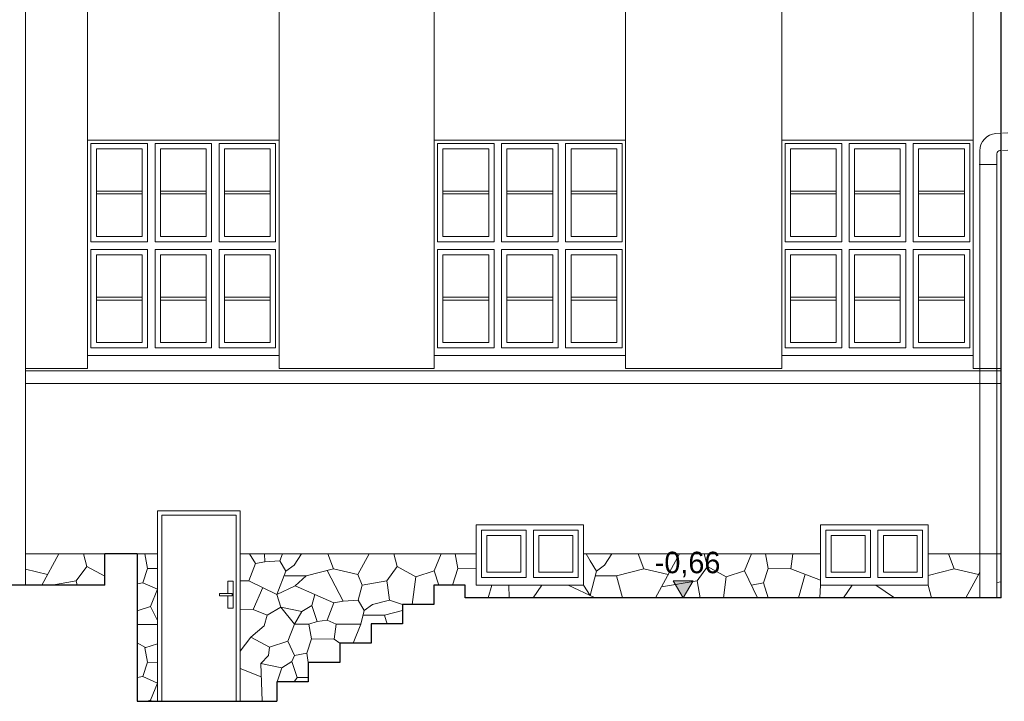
# Model space of a CAD drawing. Extents: x -394022 to -71759, y -12022 to 18278.
# Tile 81 of 91: x -87449 to -78300, y -5072 to 1258. Entities that reach past the tile are written whole.
import ezdxf

# ---------------------------------------------------------------- set-up
doc = ezdxf.new("R2010")
doc.units = 0
doc.header["$MEASUREMENT"] = 0
doc.linetypes.add('Hidden Line', pattern=[100, 50, -50])
doc.layers.add('Arch wymiary', color=7, linetype='Continuous')
for name, color, linetype, lineweight in [('Arch wymiary_Nr_Pióra__21', 7, 'Continuous', 13), ('INWENT ODWODNIENIE_Nr_Pióra__21', 7, 'Continuous', 13), ('INWENT TEREN_Nr_Pióra__1', 7, 'Continuous', 25), ('INWENT. DRZWI_Nr_Pióra__21', 7, 'Continuous', 13), ('INWENT.ŚCIANY_Nr_Pióra__1', 7, 'Continuous', 25), ('INWENT.ŚCIANY_Nr_Pióra__21', 7, 'Continuous', 13), ('Istniejące schody_Nr_Pióra__1', 7, 'Continuous', 25)]:
    doc.layers.add(name, color=color, linetype=linetype, lineweight=lineweight)
doc.layers.add('INWENT.ŚCIANY_Nr_Pióra__2', color=7, linetype='Continuous', lineweight=13, true_color=0x7f7f7f)
doc.styles.add('GENERATED_STYLE_1', font='txt')

# ---------------------------------------------------------------- blocks, each defined once
blk = doc.blocks.new('Wymiary_7', base_point=(-81285.1, -4111.8))
at = {"layer": 'Arch wymiary_Nr_Pióra__21', "linetype": 'Continuous'}
blk.add_hatch(color=256, dxfattribs=at).paths.add_polyline_path([(-81285.1, -4111.8), (-81377.9, -3951.8), (-81192.3, -3951.8)], flags=0)
for p, q in [((-81285.1, -4111.8), (-81377.9, -3951.8)), ((-81377.9, -3951.8), (-81192.3, -3951.8)), ((-81192.3, -3951.8), (-81285.1, -4111.8)), ((-81285.1, -4111.8), (-81405.1, -4111.8)), ((-81285.1, -4111.8), (-81165.1, -4111.8))]:
    blk.add_line(p, q, dxfattribs=at)
at = {"layer": 'Arch wymiary_Nr_Pióra__21', "insert": (-81547.7, -3919.8), "char_height": 200, "attachment_point": 7, "style": 'GENERATED_STYLE_1'}
blk.add_mtext('{-0,66}', dxfattribs=at)

msp = doc.modelspace()

# ---------------------------------------------------------------- linework, layer by layer
at = {"layer": 'INWENT ODWODNIENIE_Nr_Pióra__21', "linetype": 'Continuous'}
for p, q in [((-87393.7, 10793.4), (-87393.7, -3991.8)), ((-78328.7, 203.2), (-78378.3, 200.2)), ((-78528.7, 40.5), (-78528.7, -4111.8)), ((-78368.7, 12.3), (-78368.7, -4111.8)), ((-78328.7, 42.9), (-78340.5, 42.2)), ((-78374.2, -87.6), (-78534.2, -87.6))]:
    msp.add_line(p, q, dxfattribs=at)
at = {"layer": 'INWENT ODWODNIENIE_Nr_Pióra__21', "linetype": 'Hidden Line'}
for p, q in [((-77968.7, 224.8), (-78328.7, 203.2)), ((-77968.7, 64.5), (-78328.7, 42.9))]:
    msp.add_line(p, q, dxfattribs=at)
at = {"layer": 'INWENT ODWODNIENIE_Nr_Pióra__21', "linetype": 'Continuous'}
for centre, radius in [((-78368.7, 40.5), 160), ((-78338.7, 12.3), 30)]:
    msp.add_arc(centre, radius, 93.43363, 180, dxfattribs=at)
at = {"layer": 'INWENT TEREN_Nr_Pióra__1', "linetype": 'Continuous'}
for p, q in [((-86658.7, -3991.8), (-96268.7, -3991.8)), ((-83308.7, -4111.8), (-83308.7, -3991.8)), ((-78328.7, -4111.8), (-83308.7, -4111.8)), ((-86358.7, -5071.8), (-85058.7, -5071.8))]:
    msp.add_line(p, q, dxfattribs=at)
at = {"layer": 'INWENT. DRZWI_Nr_Pióra__21', "linetype": 'Continuous'}
for p, q in [((-86786.2, -805), (-86786.2, 110)), ((-86261.2, 110), (-86786.2, 110)), ((-86261.2, -805), (-86261.2, 110)), ((-86191.2, -805), (-86191.2, 110)), ((-85666.2, 110), (-86191.2, 110)), ((-85666.2, -805), (-85666.2, 110)), ((-85071.2, 110), (-85596.2, 110)), ((-85596.2, -805), (-85596.2, 110)), ((-85071.2, 110), (-85071.2, -805)), ((-83566.2, -805), (-83566.2, 110)), ((-83041.2, 110), (-83566.2, 110)), ((-83041.2, -805), (-83041.2, 110)), ((-82971.2, -805), (-82971.2, 110)), ((-82446.2, 110), (-82971.2, 110)), ((-82446.2, -805), (-82446.2, 110)), ((-81851.2, 110), (-82376.2, 110)), ((-82376.2, -805), (-82376.2, 110)), ((-81851.2, 110), (-81851.2, -805)), ((-80336.2, -805), (-80336.2, 110)), ((-79811.2, 110), (-80336.2, 110)), ((-79811.2, -805), (-79811.2, 110)), ((-79741.2, -805), (-79741.2, 110)), ((-79216.2, 110), (-79741.2, 110)), ((-79216.2, -805), (-79216.2, 110)), ((-78621.2, 110), (-79146.2, 110)), ((-79146.2, -805), (-79146.2, 110)), ((-78621.2, 110), (-78621.2, -805)), ((-86736.2, -755), (-86736.2, 60)), ((-86311.2, 60), (-86736.2, 60)), ((-86311.2, -755), (-86311.2, 60)), ((-86141.2, -755), (-86141.2, 60)), ((-85716.2, 60), (-86141.2, 60)), ((-85716.2, -755), (-85716.2, 60)), ((-85546.2, -755), (-85546.2, 60)), ((-85546.2, 60), (-85121.2, 60)), ((-85121.2, -755), (-85121.2, 60)), ((-83516.2, -755), (-83516.2, 60)), ((-83091.2, 60), (-83516.2, 60)), ((-83091.2, -755), (-83091.2, 60)), ((-82921.2, -755), (-82921.2, 60)), ((-82496.2, 60), (-82921.2, 60)), ((-82496.2, -755), (-82496.2, 60)), ((-82326.2, -755), (-82326.2, 60)), ((-82326.2, 60), (-81901.2, 60)), ((-81901.2, -755), (-81901.2, 60)), ((-80286.2, -755), (-80286.2, 60)), ((-79861.2, 60), (-80286.2, 60)), ((-79861.2, -755), (-79861.2, 60)), ((-79691.2, -755), (-79691.2, 60)), ((-79266.2, 60), (-79691.2, 60)), ((-79266.2, -755), (-79266.2, 60)), ((-79096.2, -755), (-79096.2, 60)), ((-79096.2, 60), (-78671.2, 60)), ((-78671.2, -755), (-78671.2, 60)), ((-86311.2, -334.5), (-86736.2, -334.5)), ((-86311.2, -360.5), (-86736.2, -360.5)), ((-85716.2, -334.5), (-86141.2, -334.5)), ((-85716.2, -360.5), (-86141.2, -360.5)), ((-85546.2, -334.5), (-85121.2, -334.5)), ((-85546.2, -360.5), (-85121.2, -360.5)), ((-83091.2, -334.5), (-83516.2, -334.5)), ((-83091.2, -360.5), (-83516.2, -360.5)), ((-82496.2, -334.5), (-82921.2, -334.5)), ((-82496.2, -360.5), (-82921.2, -360.5)), ((-82326.2, -334.5), (-81901.2, -334.5)), ((-82326.2, -360.5), (-81901.2, -360.5)), ((-79861.2, -334.5), (-80286.2, -334.5)), ((-79861.2, -360.5), (-80286.2, -360.5)), ((-79266.2, -334.5), (-79691.2, -334.5)), ((-79266.2, -360.5), (-79691.2, -360.5)), ((-79096.2, -334.5), (-78671.2, -334.5)), ((-79096.2, -360.5), (-78671.2, -360.5)), ((-86261.2, -805), (-86786.2, -805)), ((-86311.2, -755), (-86736.2, -755)), ((-85666.2, -805), (-86191.2, -805)), ((-85716.2, -755), (-86141.2, -755)), ((-85071.2, -805), (-85596.2, -805)), ((-85546.2, -755), (-85121.2, -755)), ((-83041.2, -805), (-83566.2, -805)), ((-83091.2, -755), (-83516.2, -755)), ((-82446.2, -805), (-82971.2, -805)), ((-82496.2, -755), (-82921.2, -755)), ((-81851.2, -805), (-82376.2, -805)), ((-82326.2, -755), (-81901.2, -755)), ((-79811.2, -805), (-80336.2, -805)), ((-79861.2, -755), (-80286.2, -755)), ((-79216.2, -805), (-79741.2, -805)), ((-79266.2, -755), (-79691.2, -755)), ((-78621.2, -805), (-79146.2, -805)), ((-79096.2, -755), (-78671.2, -755)), ((-86786.2, -1790), (-86786.2, -875)), ((-86261.2, -875), (-86786.2, -875)), ((-86261.2, -1790), (-86261.2, -875)), ((-86191.2, -1790), (-86191.2, -875)), ((-85666.2, -875), (-86191.2, -875)), ((-85666.2, -1790), (-85666.2, -875)), ((-85071.2, -875), (-85596.2, -875)), ((-85596.2, -1790), (-85596.2, -875)), ((-85071.2, -875), (-85071.2, -1790)), ((-83566.2, -1790), (-83566.2, -875)), ((-83041.2, -875), (-83566.2, -875)), ((-83041.2, -1790), (-83041.2, -875)), ((-82971.2, -1790), (-82971.2, -875)), ((-82446.2, -875), (-82971.2, -875)), ((-82446.2, -1790), (-82446.2, -875)), ((-81851.2, -875), (-82376.2, -875)), ((-82376.2, -1790), (-82376.2, -875)), ((-81851.2, -875), (-81851.2, -1790)), ((-80336.2, -1790), (-80336.2, -875)), ((-79811.2, -875), (-80336.2, -875)), ((-79811.2, -1790), (-79811.2, -875)), ((-79741.2, -1790), (-79741.2, -875)), ((-79216.2, -875), (-79741.2, -875)), ((-79216.2, -1790), (-79216.2, -875)), ((-78621.2, -875), (-79146.2, -875)), ((-79146.2, -1790), (-79146.2, -875)), ((-78621.2, -875), (-78621.2, -1790)), ((-86736.2, -1740), (-86736.2, -925)), ((-86311.2, -925), (-86736.2, -925)), ((-86311.2, -1740), (-86311.2, -925)), ((-86141.2, -1740), (-86141.2, -925)), ((-85716.2, -925), (-86141.2, -925)), ((-85716.2, -1740), (-85716.2, -925)), ((-85546.2, -1740), (-85546.2, -925)), ((-85546.2, -925), (-85121.2, -925)), ((-85121.2, -1740), (-85121.2, -925)), ((-83516.2, -1740), (-83516.2, -925)), ((-83091.2, -925), (-83516.2, -925)), ((-83091.2, -1740), (-83091.2, -925)), ((-82921.2, -1740), (-82921.2, -925)), ((-82496.2, -925), (-82921.2, -925)), ((-82496.2, -1740), (-82496.2, -925)), ((-82326.2, -1740), (-82326.2, -925)), ((-82326.2, -925), (-81901.2, -925)), ((-81901.2, -1740), (-81901.2, -925)), ((-80286.2, -1740), (-80286.2, -925)), ((-79861.2, -925), (-80286.2, -925)), ((-79861.2, -1740), (-79861.2, -925)), ((-79691.2, -1740), (-79691.2, -925)), ((-79266.2, -925), (-79691.2, -925)), ((-79266.2, -1740), (-79266.2, -925)), ((-79096.2, -1740), (-79096.2, -925)), ((-79096.2, -925), (-78671.2, -925)), ((-78671.2, -1740), (-78671.2, -925)), ((-86311.2, -1319.5), (-86736.2, -1319.5)), ((-86311.2, -1345.5), (-86736.2, -1345.5)), ((-85716.2, -1319.5), (-86141.2, -1319.5)), ((-85716.2, -1345.5), (-86141.2, -1345.5)), ((-85546.2, -1319.5), (-85121.2, -1319.5)), ((-85546.2, -1345.5), (-85121.2, -1345.5)), ((-83091.2, -1319.5), (-83516.2, -1319.5)), ((-83091.2, -1345.5), (-83516.2, -1345.5)), ((-82496.2, -1319.5), (-82921.2, -1319.5)), ((-82496.2, -1345.5), (-82921.2, -1345.5)), ((-82326.2, -1319.5), (-81901.2, -1319.5)), ((-82326.2, -1345.5), (-81901.2, -1345.5)), ((-79861.2, -1319.5), (-80286.2, -1319.5)), ((-79861.2, -1345.5), (-80286.2, -1345.5)), ((-79266.2, -1319.5), (-79691.2, -1319.5)), ((-79266.2, -1345.5), (-79691.2, -1345.5)), ((-79096.2, -1319.5), (-78671.2, -1319.5)), ((-79096.2, -1345.5), (-78671.2, -1345.5)), ((-86261.2, -1790), (-86786.2, -1790)), ((-86311.2, -1740), (-86736.2, -1740)), ((-85666.2, -1790), (-86191.2, -1790)), ((-85716.2, -1740), (-86141.2, -1740)), ((-85071.2, -1790), (-85596.2, -1790)), ((-85546.2, -1740), (-85121.2, -1740)), ((-83041.2, -1790), (-83566.2, -1790)), ((-83091.2, -1740), (-83516.2, -1740)), ((-82446.2, -1790), (-82971.2, -1790)), ((-82496.2, -1740), (-82921.2, -1740)), ((-81851.2, -1790), (-82376.2, -1790)), ((-82326.2, -1740), (-81901.2, -1740)), ((-79811.2, -1790), (-80336.2, -1790)), ((-79861.2, -1740), (-80286.2, -1740)), ((-79216.2, -1790), (-79741.2, -1790)), ((-79266.2, -1740), (-79691.2, -1740)), ((-78621.2, -1790), (-79146.2, -1790)), ((-79096.2, -1740), (-78671.2, -1740)), ((-85438.7, -3341.8), (-86128.7, -3341.8)), ((-86128.7, -3341.8), (-86128.7, -5071.8)), ((-85438.7, -3341.8), (-85438.7, -5071.8)), ((-83158.7, -3481.8), (-83158.7, -3921.8)), ((-83158.7, -3481.8), (-82743.7, -3481.8)), ((-83108.7, -3531.8), (-83108.7, -3871.8)), ((-83108.7, -3531.8), (-82793.7, -3531.8)), ((-82793.7, -3531.8), (-82793.7, -3871.8)), ((-82743.7, -3481.8), (-82743.7, -3921.8)), ((-82673.7, -3481.8), (-82673.7, -3921.8)), ((-82673.7, -3481.8), (-82258.7, -3481.8)), ((-82623.7, -3531.8), (-82623.7, -3871.8)), ((-82623.7, -3531.8), (-82308.7, -3531.8)), ((-82308.7, -3531.8), (-82308.7, -3871.8)), ((-82258.7, -3481.8), (-82258.7, -3921.8)), ((-79958.7, -3481.8), (-79958.7, -3921.8)), ((-79958.7, -3481.8), (-79543.7, -3481.8)), ((-79908.7, -3531.8), (-79908.7, -3871.8)), ((-79908.7, -3531.8), (-79593.7, -3531.8)), ((-79593.7, -3531.8), (-79593.7, -3871.8)), ((-79543.7, -3481.8), (-79543.7, -3921.8)), ((-79473.7, -3481.8), (-79473.7, -3921.8)), ((-79473.7, -3481.8), (-79058.7, -3481.8)), ((-79423.7, -3531.8), (-79423.7, -3871.8)), ((-79423.7, -3531.8), (-79108.7, -3531.8)), ((-79108.7, -3531.8), (-79108.7, -3871.8)), ((-79058.7, -3481.8), (-79058.7, -3921.8)), ((-83158.7, -3921.8), (-82743.7, -3921.8)), ((-83108.7, -3871.8), (-82793.7, -3871.8)), ((-82673.7, -3921.8), (-82258.7, -3921.8)), ((-82623.7, -3871.8), (-82308.7, -3871.8)), ((-79958.7, -3921.8), (-79543.7, -3921.8)), ((-79908.7, -3871.8), (-79593.7, -3871.8)), ((-79473.7, -3921.8), (-79058.7, -3921.8)), ((-79423.7, -3871.8), (-79108.7, -3871.8)), ((-85513.7, -3956.8), (-85463.7, -3956.8)), ((-85513.7, -4071.8), (-85513.7, -3956.8)), ((-85463.7, -3956.8), (-85463.7, -4206.8)), ((-85473.7, -4071.8), (-85593.7, -4071.8)), ((-85593.7, -4071.8), (-85593.7, -4091.8)), ((-85593.7, -4091.8), (-85473.7, -4091.8)), ((-85513.7, -4206.8), (-85513.7, -4091.8)), ((-85473.7, -4091.8), (-85473.7, -4071.8)), ((-85463.7, -4206.8), (-85513.7, -4206.8))]:
    msp.add_line(p, q, dxfattribs=at)
at = {"layer": 'INWENT.ŚCIANY_Nr_Pióra__1', "linetype": 'Continuous'}
for p, q in [((-78328.7, -4111.8), (-78328.7, 1633.2)), ((-86358.7, -3701.8), (-86658.7, -3701.8)), ((-86658.7, -3991.8), (-86658.7, -3701.8)), ((-86358.7, -3701.8), (-86358.7, -5071.8))]:
    msp.add_line(p, q, dxfattribs=at)
at = {"layer": 'INWENT.ŚCIANY_Nr_Pióra__2', "linetype": 'Continuous'}
for p, q in [((-87086.5, -3701.8), (-87244.2, -3991.8)), ((-86856.4, -3701.8), (-86825.1, -3819.7)), ((-86260.9, -3838), (-86286, -3701.8)), ((-85312, -3701.8), (-85258.3, -3793.1)), ((-85173.9, -3701.8), (-85171.8, -3776.9)), ((-85031.2, -3768.8), (-85008, -3701.8)), ((-84829.9, -3701.8), (-84898.7, -3806.6)), ((-84532.3, -3840.7), (-84586.4, -3702.5)), ((-84202.8, -3701.8), (-84307.1, -3893.6)), ((-83972.7, -3701.8), (-83941.5, -3819.7)), ((-83534.1, -3701.8), (-83597.3, -3859.8)), ((-83377.2, -3838), (-83402.3, -3701.8)), ((-82147.5, -3768.8), (-82185.7, -3701.8)), ((-81946.2, -3701.8), (-82015, -3806.6)), ((-81648.6, -3840.7), (-81702.7, -3702.5)), ((-81319.1, -3701.8), (-81542.1, -4111.8)), ((-81089, -3701.8), (-81057.8, -3819.7)), ((-80650.5, -3701.8), (-80713.6, -3859.8)), ((-80493.5, -3838), (-80518.6, -3701.8)), ((-80265.2, -3701.8), (-80282.6, -3840.7)), ((-78764.9, -3840.7), (-78819, -3702.5)), ((-86825.1, -3819.7), (-86922.5, -3952.2)), ((-86825.1, -3819.7), (-86658.7, -3910.7)), ((-86260.9, -3838), (-86304.1, -3970.5)), ((-86168.7, -3839.2), (-86260.9, -3838)), ((-85258.3, -3793.1), (-85319.1, -3952.3)), ((-85171.8, -3776.9), (-85258.3, -3793.1)), ((-85171.8, -3776.9), (-85031.2, -3768.8)), ((-84974.4, -3863.4), (-85031.2, -3768.8)), ((-84898.7, -3806.6), (-84974.4, -3863.4)), ((-84532.3, -3840.7), (-84786.5, -3905.6)), ((-84307.1, -3893.6), (-84532.3, -3840.7)), ((-83941.5, -3819.7), (-84038.8, -3952.2)), ((-83941.5, -3819.7), (-83768.4, -3914.4)), ((-83377.2, -3838), (-83427.4, -3991.8)), ((-83208.7, -3840.2), (-83377.2, -3838)), ((-82090.7, -3863.4), (-82147.5, -3768.8)), ((-82015, -3806.6), (-82090.7, -3863.4)), ((-81648.6, -3840.7), (-81902.8, -3905.6)), ((-81423.4, -3893.6), (-81648.6, -3840.7)), ((-81057.8, -3819.7), (-81155.1, -3952.2)), ((-81057.8, -3819.7), (-80884.7, -3914.4)), ((-80493.5, -3838), (-80536.8, -3970.5)), ((-80282.6, -3840.7), (-80493.5, -3838)), ((-80282.6, -3840.7), (-80008.7, -3948.4)), ((-78764.9, -3840.7), (-79008.7, -3903)), ((-78539.7, -3893.6), (-78764.9, -3840.7)), ((-87190.8, -3893.6), (-87393.7, -3845.9)), ((-84974.4, -3863.4), (-85058, -4080.1)), ((-84786.5, -3905.6), (-84985.1, -3905.6)), ((-84786.5, -3905.6), (-84890.2, -4000.3)), ((-84591.7, -3855.9), (-84443.9, -4141.8)), ((-84307.1, -3893.6), (-84266.1, -3991.8)), ((-83768.4, -3914.4), (-83800.6, -4171.8)), ((-83768.4, -3914.4), (-83597.3, -3859.8)), ((-83597.3, -3859.8), (-83553.4, -3991.8)), ((-82090.7, -3863.4), (-82148.1, -4090.1)), ((-81902.8, -3905.6), (-82101.4, -3905.6)), ((-81902.8, -3905.6), (-81848.1, -4111.8)), ((-80884.7, -3914.4), (-80909.4, -4111.8)), ((-80884.7, -3914.4), (-80713.6, -3859.8)), ((-80713.6, -3859.8), (-80593, -4111.8)), ((-80211.8, -4111.8), (-80151.9, -3892.1)), ((-78528.7, -3873.4), (-78658.4, -4111.8)), ((-86922.5, -3952.2), (-87149.8, -3991.8)), ((-86915.2, -3991.8), (-86922.5, -3952.2)), ((-86304.1, -3970.5), (-86358.7, -3980.7)), ((-86304.1, -3970.5), (-86168.7, -4032)), ((-85398.7, -3952.3), (-85319.1, -3952.3)), ((-85319.1, -3952.3), (-85058, -4080.1)), ((-85188.6, -4016.2), (-85279.9, -4219)), ((-85058, -4080.1), (-84890.2, -4000.3)), ((-84890.2, -4000.3), (-84707, -4080.1)), ((-84303.3, -4133.7), (-84266.1, -3991.8)), ((-84038.8, -3952.2), (-84266.1, -3991.8)), ((-84031.5, -3991.8), (-84038.8, -3952.2)), ((-84031.5, -3991.8), (-84012.6, -4131.4)), ((-83095.5, -4111.8), (-83062.8, -3991.8)), ((-82902.7, -3991.8), (-82899.3, -4111.8)), ((-82598.3, -3991.8), (-82677.1, -4111.8)), ((-82353, -3991.8), (-82102.9, -4111.8)), ((-82148.1, -4090.1), (-82208.7, -3991.8)), ((-81155.1, -3952.2), (-81486.7, -4010)), ((-81125.7, -4111.8), (-81155.1, -3952.2)), ((-80536.8, -3970.5), (-80650.6, -3991.8)), ((-80536.8, -3970.5), (-80492.8, -4111.8)), ((-80008.7, -3991.8), (-80015.6, -4111.8)), ((-79714.6, -3991.8), (-79793.4, -4111.8)), ((-79494.8, -3991.8), (-79321.9, -4111.8)), ((-79008.7, -3991.8), (-78976.9, -4111.8)), ((-78328.7, -3962.2), (-78368.7, -3969.2)), ((-86168.7, -4032), (-86231.9, -4190)), ((-85058, -4080.1), (-85021.3, -4198)), ((-84734.7, -4181.8), (-84707, -4080.1)), ((-84707, -4080.1), (-84530.4, -4158)), ((-86358.7, -4230.4), (-86231.9, -4190)), ((-86231.9, -4190), (-86168.7, -4322)), ((-85149.3, -4270.4), (-85021.3, -4198)), ((-85021.3, -4198), (-84826.6, -4238.6)), ((-85021.3, -4198), (-84894.1, -4356.7)), ((-84826.6, -4238.6), (-84734.7, -4181.8)), ((-84734.7, -4181.8), (-84686, -4330.5)), ((-84530.4, -4158), (-84591.3, -4317.2)), ((-84443.9, -4141.8), (-84530.4, -4158)), ((-84443.9, -4141.8), (-84303.3, -4133.7)), ((-84246.5, -4228.3), (-84303.3, -4133.7)), ((-84170.8, -4171.6), (-84246.5, -4228.3)), ((-84012.6, -4131.4), (-84170.8, -4171.6)), ((-83892.1, -4171.8), (-84012.6, -4131.4)), ((-85279.9, -4219), (-85398.7, -4217.5)), ((-85279.9, -4219), (-85149.3, -4270.4)), ((-85176.5, -4370.1), (-85149.3, -4270.4)), ((-84894.1, -4356.7), (-84826.6, -4238.6)), ((-84246.5, -4228.3), (-84279, -4356.7)), ((-84058.6, -4270.5), (-84257.2, -4270.5)), ((-83892.1, -4228), (-84058.6, -4270.5)), ((-84058.6, -4270.5), (-84035.8, -4356.7)), ((-86168.7, -4357.5), (-86358.7, -4357.5)), ((-85176.5, -4370.1), (-85301.4, -4474.7)), ((-84894.1, -4356.7), (-84957.2, -4514.8)), ((-84894.1, -4356.7), (-84762.2, -4356.7)), ((-84686, -4330.5), (-84762.2, -4356.7)), ((-84737.1, -4492.9), (-84762.2, -4356.7)), ((-84686, -4330.5), (-84591.3, -4317.2)), ((-84591.3, -4317.2), (-84508.8, -4356.7)), ((-84508.8, -4356.7), (-84526.2, -4495.6)), ((-84508.8, -4356.7), (-84279, -4356.7)), ((-84279, -4356.7), (-84351.2, -4531.8)), ((-85301.4, -4474.7), (-85398.7, -4607.2)), ((-85301.4, -4474.7), (-85128.3, -4569.3)), ((-86358.7, -4529.8), (-86279.4, -4573.2)), ((-86285.6, -4575.2), (-86168.7, -4537.9)), ((-85128.3, -4569.3), (-85138, -4646.7)), ((-85128.3, -4569.3), (-84957.2, -4514.8)), ((-84957.2, -4514.8), (-84894.1, -4646.7)), ((-84737.1, -4492.9), (-84780.4, -4625.4)), ((-84526.2, -4495.6), (-84737.1, -4492.9)), ((-84526.2, -4495.6), (-84475.4, -4531.8)), ((-86260.9, -4709.4), (-86285.6, -4575.2)), ((-85138, -4646.7), (-85207, -4719.8)), ((-84920.3, -4703.5), (-84894.2, -4646.7)), ((-84780.4, -4625.4), (-84894.2, -4646.7)), ((-84780.4, -4625.4), (-84767.1, -4711.8)), ((-86260.9, -4709.4), (-86304.1, -4841.9)), ((-86168.7, -4710.6), (-86260.9, -4709.4)), ((-85207, -4719.8), (-85012.3, -4760.3)), ((-85207, -4719.8), (-85196.9, -5071.8)), ((-85012.3, -4760.3), (-84920.3, -4703.5)), ((-84920.3, -4703.5), (-84871.7, -4852.3)), ((-86304.1, -4841.9), (-86358.7, -4852.1)), ((-86304.1, -4841.9), (-86168.7, -4903.3)), ((-85398.7, -4767), (-85204.3, -4843.5)), ((-85057.8, -4891.8), (-85012.3, -4760.3)), ((-86168.7, -4903.3), (-86231.9, -5061.4)), ((-84871.7, -4852.3), (-84897.6, -4891.8)), ((-84871.7, -4852.3), (-84767.1, -4852.3)), ((-86264.7, -5071.8), (-86231.9, -5061.4)), ((-86231.9, -5061.4), (-86226.9, -5071.8))]:
    msp.add_line(p, q, dxfattribs=at)
at = {"layer": 'INWENT.ŚCIANY_Nr_Pióra__21', "linetype": 'Continuous'}
for p, q in [((-86818.7, -1980), (-86818.7, 7393.2)), ((-85038.7, -1980), (-85038.7, 7393.2)), ((-83598.7, -1980), (-83598.7, 7393.2)), ((-81818.7, -1980), (-81818.7, 7393.2)), ((-80368.7, -1980), (-80368.7, 7393.2)), ((-78588.7, -1980), (-78588.7, 7393.2)), ((-86818.7, -1980), (-86818.7, 140)), ((-85038.7, 140), (-86818.7, 140)), ((-85038.7, 140), (-85038.7, -1980)), ((-83598.7, -1980), (-83598.7, 140)), ((-81818.7, 140), (-83598.7, 140)), ((-81818.7, 140), (-81818.7, -1980)), ((-80368.7, -1980), (-80368.7, 140)), ((-78588.7, 140), (-80368.7, 140)), ((-78588.7, 140), (-78588.7, -1980)), ((-85038.7, -1860), (-86818.7, -1860)), ((-81818.7, -1860), (-83598.7, -1860)), ((-78588.7, -1860), (-80368.7, -1860)), ((-87393.7, -1980), (-86818.7, -1980)), ((-78328.7, -2001.8), (-87393.7, -2001.8)), ((-85038.7, -1980), (-83598.7, -1980)), ((-81818.7, -1980), (-80368.7, -1980)), ((-78588.7, -1980), (-78328.7, -1980)), ((-87393.7, -2121.8), (-78328.7, -2121.8)), ((-85398.7, -3301.8), (-86168.7, -3301.8)), ((-86168.7, -3301.8), (-86168.7, -5071.8)), ((-85398.7, -3301.8), (-85398.7, -5071.8)), ((-83208.7, -3431.8), (-82208.7, -3431.8)), ((-83208.7, -3431.8), (-83208.7, -3991.8)), ((-82208.7, -3431.8), (-82208.7, -3991.8)), ((-80008.7, -3431.8), (-79008.7, -3431.8)), ((-80008.7, -3431.8), (-80008.7, -3991.8)), ((-79008.7, -3431.8), (-79008.7, -3991.8)), ((-86168.7, -3701.8), (-87393.7, -3701.8)), ((-83208.7, -3701.8), (-85398.7, -3701.8)), ((-80008.7, -3701.8), (-82208.7, -3701.8)), ((-78328.7, -3701.8), (-79008.7, -3701.8)), ((-83208.7, -3991.8), (-82208.7, -3991.8)), ((-80008.7, -3991.8), (-79008.7, -3991.8))]:
    msp.add_line(p, q, dxfattribs=at)
at = {"layer": 'Istniejące schody_Nr_Pióra__1', "linetype": 'Continuous'}
for p, q in [((-83308.7, -3991.8), (-83600.4, -3991.8)), ((-83600.4, -3991.8), (-83600.4, -4171.8)), ((-83600.4, -4171.8), (-83892.1, -4171.8)), ((-83892.1, -4171.8), (-83892.1, -4351.8)), ((-83892.1, -4351.8), (-84183.7, -4351.8)), ((-84183.7, -4351.8), (-84183.7, -4531.8)), ((-84183.7, -4531.8), (-84475.4, -4531.8)), ((-84475.4, -4531.8), (-84475.4, -4711.8)), ((-84475.4, -4711.8), (-84767.1, -4711.8)), ((-84767.1, -4711.8), (-84767.1, -4891.8)), ((-84767.1, -4891.8), (-85058.7, -4891.8)), ((-85058.7, -4891.8), (-85058.7, -5071.8))]:
    msp.add_line(p, q, dxfattribs=at)

# ---------------------------------------------------------------- block references
at = {"layer": 'Arch wymiary', "linetype": 'Continuous'}
msp.add_blockref('Wymiary_7', (-81285.1, -4111.8), dxfattribs=at)

doc.saveas('drawing.dxf')
